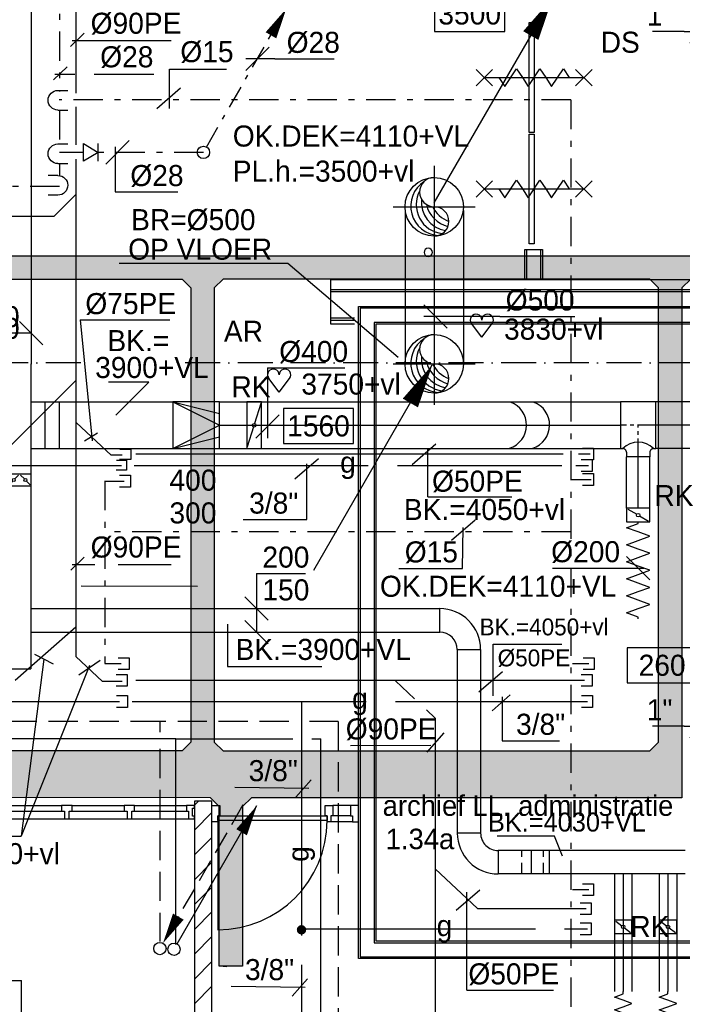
# Model space of a CAD drawing. Extents: x -41378 to 114803, y -24080 to 82188.
# Tile 31 of 137: x 8848 to 14511, y 17545 to 25959. Entities that reach past the tile are written whole.
import ezdxf
from ezdxf.enums import TextEntityAlignment as Align

# ---------------------------------------------------------------- set-up
doc = ezdxf.new("R2010")
doc.units = 0
doc.header["$LTSCALE"] = 50
for name, pattern in [('2322107', [2000, 1000, 1000]), ('2322108', [7, 5, -2]), ('2322109', [10, 5, -2, 1, -2]), ('2322121', [2000, 1000, 1000]), ('2322134', [45, 40, -5]), ('CENTER2', [11.25, 7.5, -1.25, 1.25, -1.25]), ('CENTER4', [5, 3.125, -0.625, 0.625, -0.625]), ('DASHDOT', [9, 6, -1.5, 0, -1.5]), ('LURETOUR', [6, 4, -2])]:
    doc.linetypes.add(name, pattern=pattern)
doc.layers.get('0').update_dxf_attribs({"linetype": 'CONTINUOUS'})
for name, color, linetype in [('AL$2----_RENVOOI', 7, 'CONTINUOUS'), ('AL$7----_STRAMIEN', 1, 'DASHDOT'), ('AL22----_BINNENWAND', 7, 'CONTINUOUS'), ('AL24----_TRAPPEN', 7, 'CONTINUOUS'), ('AL28----_KONSTRUKTIE', 3, 'CONTINUOUS'), ('AL31----_BUITENKOZ', 7, 'CONTINUOUS'), ('AL32----_BINNENKOZ', 7, 'CONTINUOUS'), ('AL32----_DRAAIRICHTING', 1, 'CONTINUOUS'), ('AL65----_BEVEILIGING', 7, 'CONTINUOUS'), ('ALXAB---_PREFABBETON', 1, 'CONTINUOUS'), ('BOUW', 8, 'CONTINUOUS'), ('KABELGGOOT1', 8, 'CONTINUOUS'), ('WL524---', 4, 'CONTINUOUS'), ('WL531---', 4, 'CONTINUOUS'), ('WL541---', 4, 'CONTINUOUS'), ('WL561---', 4, 'CONTINUOUS'), ('WL561---_AANVOER', 4, 'CONTINUOUS'), ('WL561---_RETOUR', 4, 'CONTINUOUS'), ('WL570---', 3, 'CONTINUOUS'), ('WL570---_HARTLIJN', 7, 'CONTINUOUS'), ('WL570---_RETOUR', 3, 'CONTINUOUS'), ('WL570---_TOEVOER', 3, 'CONTINUOUS'), ('WM531---', 1, 'CONTINUOUS'), ('WM541---', 1, 'CONTINUOUS'), ('WM561---', 1, 'CONTINUOUS'), ('WM570---', 1, 'CONTINUOUS')]:
    doc.layers.add(name, color=color, linetype=linetype)
doc.layers.get('0').freeze()
doc.styles.add('BURO-018', font='BUROFONT.shx', dxfattribs={"height": 90})
doc.styles.add('BURO-025', font='BUROFONT.shx', dxfattribs={"height": 250})
pattern_1 = [(0, (0, 200000), (31.75, 63.5), [0, -63.5])]

# ---------------------------------------------------------------- blocks, each defined once
blk = doc.blocks.new('LU-1-KI2')
at = {"color": 0, "linetype": 'CONTINUOUS'}
blk.add_circle((0, 0), 0.5, dxfattribs=at)
for centre, start, end in [((0.098, 0.01), 122.9221, 266.9628), ((0.191, 0.038), 151.6522, 263.7819), ((0.278, 0.084), 174.6069, 260.2716), ((0.354, 0.146), 192.3501, 256.1233), ((0.416, 0.222), 206.1028, 250.6419)]:
    blk.add_arc(centre, 0.5, start, end, dxfattribs=at)
at = {"layer": 'WL570---_HARTLIJN', "linetype": 'CENTER4'}
for p, q in [((0, 0.7), (0, -0.7)), ((-0.7, 0), (0.7, 0))]:
    blk.add_line(p, q, dxfattribs=at)
at = {"layer": 'WL570---_HARTLIJN', "color": 0, "linetype": 'CONTINUOUS'}
for centre, start, end in [((0, 0.25), 90, 270), ((0, -0.25), 270, 90)]:
    blk.add_arc(centre, 0.25, start, end, dxfattribs=at)
blk = doc.blocks.new('LU-ORND')
at = {"color": 0, "linetype": 'CONTINUOUS'}
for p, q in [((-3, 1.5), (-3, -1.5)), ((3, 1.5), (-3, 1.5)), ((3, -1.5), (3, 1.5)), ((-3, -1.5), (3, -1.5))]:
    blk.add_line(p, q, dxfattribs=at)
blk = doc.blocks.new('LU-1D-K-190')
at = {"color": 0, "linetype": 'CONTINUOUS'}
for p, q in [((-0.5, 200), (0.5, 200)), ((-0.5, -200), (0.5, -200))]:
    blk.add_line(p, q, dxfattribs=at)
at = {"layer": 'WL570---_HARTLIJN', "linetype": 'CENTER2'}
blk.add_line((-0.5, 0), (0.5, 0), dxfattribs=at)
blk = doc.blocks.new('LU-PIJL1')
at = {"color": 0, "linetype": 'CONTINUOUS'}
blk.add_line((0, 0), (10.125, 17.537), dxfattribs=at)
blk.add_lwpolyline([(10.125, 17.537, 0, 1.5, 0), (8.25, 14.289, 1.5, 1.5, 0)], format="xyseb", dxfattribs=at)
blk = doc.blocks.new('LU-1D-K-1F4')
at = {"color": 0, "linetype": 'CONTINUOUS'}
for p, q in [((-0.5, 250), (0.5, 250)), ((-0.5, -250), (0.5, -250))]:
    blk.add_line(p, q, dxfattribs=at)
at = {"layer": 'WL570---_HARTLIJN', "linetype": 'CENTER2'}
blk.add_line((-0.5, 0), (0.5, 0), dxfattribs=at)
blk = doc.blocks.new('LU-1D-KL-C874')
at = {"color": 0, "linetype": 'CONTINUOUS'}
for p, q in [((-58.2, 100), (-58.2, -100)), ((58.2, 100), (-58.2, 100)), ((50.9, 87.4), (7.3, 12.6)), ((58.2, -100), (58.2, 100)), ((-7.3, -12.6), (-50.9, -87.4)), ((-58.2, -100), (58.2, -100))]:
    blk.add_line(p, q, dxfattribs=at)
blk.add_circle((0, 0), 14.6, dxfattribs=at)
blk = doc.blocks.new('LU-1D-F-C833A')
at = {"color": 0, "linetype": 'CONTINUOUS'}
for p, q in [((-400.4, 0), (-364, 100)), ((-364, 100), (-327.6, 0)), ((-254.8, 0), (-218.4, 100)), ((-218.4, 100), (-182, 0)), ((-109.2, 0), (-72.8, 100)), ((-72.8, 100), (-36.4, 0)), ((36.4, 0), (72.8, 100)), ((72.8, 100), (109.2, 0)), ((182, 0), (218.4, 100)), ((218.4, 100), (254.8, 0)), ((327.6, 0), (364, 100)), ((364, 100), (400.4, 0)), ((-413.4, 0), (-400.4, 0)), ((-327.6, 0), (-291.2, -100)), ((-291.2, -100), (-254.8, 0)), ((-182, 0), (-145.6, -100)), ((-145.6, -100), (-109.2, 0)), ((-36.4, 0), (0, -100)), ((0, -100), (36.4, 0)), ((109.2, 0), (145.6, -100)), ((145.6, -100), (182, 0)), ((254.8, 0), (291.2, -100)), ((291.2, -100), (327.6, 0)), ((400.4, 0), (413.4, 0))]:
    blk.add_line(p, q, dxfattribs=at)
blk = doc.blocks.new('LU-1D-K-C8')
at = {"color": 0, "linetype": 'CONTINUOUS'}
for p, q in [((-0.5, 100), (0.5, 100)), ((-0.5, -100), (0.5, -100))]:
    blk.add_line(p, q, dxfattribs=at)
at = {"layer": 'WL570---_HARTLIJN', "linetype": 'CENTER2'}
blk.add_line((-0.5, 0), (0.5, 0), dxfattribs=at)
blk = doc.blocks.new('LU-1D-T-5A-190C85A-Q1')
at = {"color": 0, "linetype": 'CONTINUOUS'}
for p, q in [((-100, 232), (-100, 269.2)), ((-100, 269.2), (100, 269.2)), ((100, 232), (100, 269.2)), ((-132, 200), (-150.3, 200)), ((-150.3, 200), (-150.3, -200)), ((150.3, 200), (132, 200)), ((150.3, -200), (150.3, 200)), ((-150.3, -200), (150.3, -200))]:
    blk.add_line(p, q, dxfattribs=at)
at = {"color": 0, "linetype": 'CONTINUOUS', "flags": 128}
for points in [[(-132, 200, 0.02182), (-128.5, 200.2, 0.037214), (-126.4, 200.5, 0.006436), (-122.3, 201.5, 0.02182), (-121.1, 201.9, 0.02182), (-118.5, 203, 0.02182), (-116, 204.3, 0.02182), (-113.6, 205.8, 0.02182), (-111.4, 207.5, 0.02182), (-109.4, 209.4, 0.02182), (-107.5, 211.4, 0.02182), (-105.8, 213.6, 0.02182), (-104.3, 216, 0.02182), (-103, 218.5, 0.02182), (-101.9, 221.1, 0.02182), (-101.5, 222.3, 0.006436), (-100.5, 226.4, 0.037214), (-100.2, 228.5, 0.02182), (-100, 232)], [(100, 232, 0.02182), (100.2, 228.5, 0.037214), (100.5, 226.4, 0.006436), (101.5, 222.3, 0.02182), (101.9, 221.1, 0.02182), (103, 218.5, 0.02182), (104.3, 216, 0.02182), (105.8, 213.6, 0.02182), (107.5, 211.4, 0.02182), (109.4, 209.4, 0.02182), (111.4, 207.5, 0.02182), (113.6, 205.8, 0.02182), (116, 204.3, 0.02182), (118.5, 203, 0.02182), (121.1, 201.9, 0.02182), (122.3, 201.5, 0.006436), (126.4, 200.5, 0.037214), (128.5, 200.2, 0.02182), (132, 200)]]:
    blk.add_lwpolyline(points, format="xyb", dxfattribs=at)
at = {"color": 0, "linetype": 'CONTINUOUS'}
blk.add_arc((0, 332), 186.7, 225, 315, dxfattribs=at)
at = {"layer": 'WL570---_HARTLIJN', "linetype": 'CENTER4'}
for p, q in [((0, 269.2), (0, 0)), ((-150.3, 0), (150.3, 0))]:
    blk.add_line(p, q, dxfattribs=at)
blk = doc.blocks.new('*U86', base_point=(9720.2, 22493.6))
at = {"layer": 'WM570---', "linetype": 'CONTINUOUS'}
for p, q in [((9720.2, 22993.6), (9720.2, 22393.6)), ((9720.2, 22993.6), (10380.1, 22993.6)), ((9819.9, 22593.3), (9620.5, 22393.9))]:
    blk.add_line(p, q, dxfattribs=at)
at = {"layer": 'WM570---', "linetype": 'CONTINUOUS', "style": 'BURO-018'}
blk.add_text('%%c400', height=180, dxfattribs=at).set_placement((9820.2, 23043.6))
blk = doc.blocks.new('LU-1D-KL-1907D')
at = {"color": 0, "linetype": 'CONTINUOUS'}
for p, q in [((-62.8, 200), (-62.8, -200)), ((62.8, 200), (-62.8, 200)), ((58.1, 185), (4.7, 15)), ((62.8, -200), (62.8, 200)), ((-4.7, -15), (-58.1, -185)), ((-62.8, -200), (62.8, -200))]:
    blk.add_line(p, q, dxfattribs=at)
blk.add_circle((0, 0), 15.7, dxfattribs=at)
blk = doc.blocks.new('LDV1107')
at = {"color": 0, "linetype": 'CONTINUOUS'}
blk.add_line((0.25, 0.433), (6.75, 11.691), dxfattribs=at)
blk.add_lwpolyline([(6.75, 11.691, 0, 1, 0), (5.5, 9.526, 1, 1, 0)], format="xyseb", dxfattribs=at)
blk.add_circle((0, 0), 0.5, dxfattribs=at)
blk = doc.blocks.new('LDV3108')
at = {"color": 0, "linetype": 'CONTINUOUS'}
for p, q in [((6.75, 11.691), (5.813, 10.068)), ((5.438, 9.418), (4.5, 7.794)), ((4.125, 7.145), (3.188, 5.521)), ((2.813, 4.871), (1.875, 3.248)), ((1.5, 2.598), (0.563, 0.974))]:
    blk.add_line(p, q, dxfattribs=at)
blk.add_lwpolyline([(0.25, 0.433, 0, 1, 0), (1.5, 2.598, 1, 1, 0)], format="xyseb", dxfattribs=at)
blk.add_circle((0, 0), 0.5, dxfattribs=at)
blk = doc.blocks.new('LU-2D-K-258')
at = {"color": 0, "linetype": 'CONTINUOUS'}
for p, q in [((-0.5, 300), (0.5, 300)), ((-0.5, -300), (0.5, -300))]:
    blk.add_line(p, q, dxfattribs=at)
blk = doc.blocks.new('LU-2D-KLC-25864')
at = {"color": 0, "linetype": 'CONTINUOUS'}
for p, q in [((-50, 300), (-50, -300)), ((50, 300), (-50, 300)), ((-8.8, 258.8), (-41.2, 291.2)), ((50, -300), (50, 300)), ((8.8, 241.2), (41.2, 208.8)), ((8.8, 158.8), (41.2, 191.2)), ((-8.8, 141.2), (-41.2, 108.8)), ((-8.8, 58.8), (-41.2, 91.2)), ((8.8, 41.2), (41.2, 8.8)), ((-8.8, -58.8), (-41.2, -91.2)), ((8.8, -41.2), (41.2, -8.8)), ((-8.8, -141.2), (-41.2, -108.8)), ((8.8, -158.8), (41.2, -191.2)), ((8.8, -241.2), (41.2, -208.8)), ((-50, -300), (50, -300)), ((-8.8, -258.8), (-41.2, -291.2))]:
    blk.add_line(p, q, dxfattribs=at)
for centre in [(0, 250), (0, 150), (0, 50), (0, -50), (0, -150), (0, -250)]:
    blk.add_circle(centre, 12.5, dxfattribs=at)
blk = doc.blocks.new('LU-2D-K-190')
at = {"color": 0, "linetype": 'CONTINUOUS'}
for p, q in [((-0.5, 200), (0.5, 200)), ((-0.5, -200), (0.5, -200))]:
    blk.add_line(p, q, dxfattribs=at)
blk = doc.blocks.new('LU-2D-VR-190190190')
at = {"color": 0, "linetype": 'CONTINUOUS'}
for p, q in [((0, 200), (0, -200)), ((400, 200), (0, 200)), ((0, 200), (400, 100)), ((0, 200), (400, 0)), ((400, -200), (400, 200)), ((0, -200), (400, 0)), ((0, -200), (400, -100)), ((0, -200), (400, -200))]:
    blk.add_line(p, q, dxfattribs=at)
blk = doc.blocks.new('*U234', base_point=(8601.5, 23280.9))
at = {"layer": 'WM570---', "linetype": 'CONTINUOUS'}
for p, q in [((8201.8, 23380.6), (8401.2, 23181.2)), ((8801.8, 23380.6), (9001.2, 23181.2)), ((8901.5, 23280.9), (8301.5, 23280.9))]:
    blk.add_line(p, q, dxfattribs=at)
at = {"layer": 'WM570---', "linetype": 'CONTINUOUS', "style": 'BURO-018'}
for s, p in [('600', (8601.5, 23330.9)), ('300', (8601.5, 23230.9))]:
    blk.add_text(s, height=180, rotation=360, dxfattribs=at).set_placement(p, align=Align.CENTER)
blk = doc.blocks.new('LDV1109')
at = {"color": 0, "linetype": 'CONTINUOUS'}
for p, q in [((5.875, 10.176), (6.75, 11.691)), ((5.312, 9.202), (5.5, 9.526)), ((4, 6.928), (4.937, 8.552)), ((3.437, 5.954), (3.625, 6.279)), ((2.125, 3.681), (3.062, 5.304)), ((1.562, 2.706), (1.75, 3.031)), ((0.25, 0.433), (1.187, 2.057))]:
    blk.add_line(p, q, dxfattribs=at)
blk.add_lwpolyline([(6.75, 11.691, 0, 1, 0), (5.5, 9.526, 1, 1, 0)], format="xyseb", dxfattribs=at)
blk.add_circle((0, 0), 0.5, dxfattribs=at)
blk = doc.blocks.new('*U259', base_point=(10879.4, 25625))
at = {"color": 0, "linetype": 'CONTINUOUS'}
for p, q in [((10979.4, 25725), (10779.4, 25525)), ((11029.4, 25625), (10779.4, 25625)), ((11029.4, 25625), (11535.6, 25625))]:
    blk.add_line(p, q, dxfattribs=at)
at = {"color": 0, "linetype": 'CONTINUOUS', "style": 'BURO-018'}
blk.add_text('%%C28', height=180, dxfattribs=at).set_placement((11129.4, 25675))
blk = doc.blocks.new('3048311')
at = {"color": 0, "linetype": 'CONTINUOUS'}
for p, q in [((-2.5, 1.5), (0, 0)), ((-2.5, -1.5), (-2.5, 1.5)), ((0, 0), (-2.5, -1.5)), ((0, -1.5), (0, 1.5))]:
    blk.add_line(p, q, dxfattribs=at)
at = {"color": 0, "linetype": 'CONTINUOUS', "style": 'BURO-018', "flags": 1}
blk.add_attdef('CV_MATCODE', (0, 0), '', height=1.8, dxfattribs=at)
blk = doc.blocks.new('*U268', base_point=(14676.5, 25857))
at = {"color": 0, "linetype": 'CONTINUOUS'}
for p, q in [((14776.5, 25957), (14576.5, 25757)), ((14526.5, 25857), (14256.5, 25857)), ((14526.5, 25857), (14776.5, 25857))]:
    blk.add_line(p, q, dxfattribs=at)
at = {"color": 0, "linetype": 'CONTINUOUS', "style": 'BURO-018'}
blk.add_text('1"', height=180, dxfattribs=at).set_placement((14426.5, 25907), align=Align.RIGHT)
blk = doc.blocks.new('*U273', base_point=(14676.5, 18905.3))
at = {"color": 0, "linetype": 'CONTINUOUS'}
for p, q in [((14776.5, 19005.3), (14576.5, 18805.3)), ((14526.5, 18905.3), (14256.5, 18905.3)), ((14526.5, 18905.3), (14776.5, 18905.3))]:
    blk.add_line(p, q, dxfattribs=at)
at = {"color": 0, "linetype": 'CONTINUOUS', "style": 'BURO-018'}
blk.add_text('1"', height=180, dxfattribs=at).set_placement((14426.5, 18955.3), align=Align.RIGHT)
blk = doc.blocks.new('LU-2D-K-C8')
at = {"color": 0, "linetype": 'CONTINUOUS'}
for p, q in [((-0.5, 100), (0.5, 100)), ((-0.5, -100), (0.5, -100))]:
    blk.add_line(p, q, dxfattribs=at)
blk = doc.blocks.new('LU-1D-F-9635E')
at = {"color": 0, "linetype": 'CONTINUOUS'}
for p, q in [((-431.5, 0), (-409.5, 0)), ((-409.5, 0), (-382.2, 75)), ((-382.2, 75), (-354.9, 0)), ((-354.9, 0), (-327.6, -75)), ((-327.6, -75), (-300.3, 0)), ((-300.3, 0), (-273, 75)), ((-273, 75), (-245.7, 0)), ((-245.7, 0), (-218.4, -75)), ((-218.4, -75), (-191.1, 0)), ((-191.1, 0), (-163.8, 75)), ((-163.8, 75), (-136.5, 0)), ((-136.5, 0), (-109.2, -75)), ((-109.2, -75), (-81.9, 0)), ((-81.9, 0), (-54.6, 75)), ((-54.6, 75), (-27.3, 0)), ((-27.3, 0), (0, -75)), ((0, -75), (27.3, 0)), ((27.3, 0), (54.6, 75)), ((54.6, 75), (81.9, 0)), ((81.9, 0), (109.2, -75)), ((109.2, -75), (136.5, 0)), ((136.5, 0), (163.8, 75)), ((163.8, 75), (191.1, 0)), ((191.1, 0), (218.4, -75)), ((218.4, -75), (245.7, 0)), ((245.7, 0), (273, 75)), ((273, 75), (300.3, 0)), ((300.3, 0), (327.6, -75)), ((327.6, -75), (354.9, 0)), ((354.9, 0), (382.2, 75)), ((382.2, 75), (409.5, 0)), ((409.5, 0), (431.5, 0))]:
    blk.add_line(p, q, dxfattribs=at)
blk = doc.blocks.new('LU-2D-B-1-C85A')
at = {"color": 0, "linetype": 'CONTINUOUS'}
for p, q in [((-100, 250), (100, 250)), ((-250, 100), (-250, -100))]:
    blk.add_line(p, q, dxfattribs=at)
for radius in [150, 350]:
    blk.add_arc((-250, 250), radius, 270, 0, dxfattribs=at)
blk = doc.blocks.new('*U371', base_point=(10871.9, 20926.1))
at = {"color": 0, "linetype": 'CONTINUOUS'}
for p, q in [((10871.9, 21226.1), (10871.9, 20926.1)), ((10871.9, 21226.1), (11291.8, 21226.1)), ((10772.2, 21025.8), (10971.6, 20826.4)), ((10871.9, 20926.1), (10871.9, 20726.1)), ((10772.2, 20825.8), (10971.6, 20626.4))]:
    blk.add_line(p, q, dxfattribs=at)
at = {"layer": 'WM570---', "linetype": 'CONTINUOUS', "style": 'BURO-018'}
for s, p in [('200', (10921.9, 21276.1)), ('150', (10921.9, 20996.1))]:
    blk.add_text(s, height=180, dxfattribs=at).set_placement(p)
blk = doc.blocks.new('LU-1D-K-96')
at = {"color": 0, "linetype": 'CONTINUOUS'}
for p, q in [((-0.5, 75), (0.5, 75)), ((-0.5, -75), (0.5, -75))]:
    blk.add_line(p, q, dxfattribs=at)
at = {"layer": 'WL570---_HARTLIJN', "linetype": 'CENTER2'}
blk.add_line((-0.5, 0), (0.5, 0), dxfattribs=at)
blk = doc.blocks.new('LU-1D-KL1-9674')
at = {"color": 0, "linetype": 'CONTINUOUS'}
for p, q in [((-58, 75), (-58, -75)), ((58, 75), (-58, 75)), ((49.1, 63.5), (8.9, 11.5)), ((58, -75), (58, 75)), ((-58, -75), (58, -75)), ((-8.9, -11.5), (-49.1, -63.5))]:
    blk.add_line(p, q, dxfattribs=at)
blk.add_circle((0, 0), 14.5, dxfattribs=at)
blk = doc.blocks.new('LDS')
at = {"color": 0, "linetype": 'CONTINUOUS'}
for p, q in [((0, 1), (1, 1)), ((0, -1), (1, -1))]:
    blk.add_line(p, q, dxfattribs=at)
blk.add_arc((0, 0), 1, 90, 270, dxfattribs=at)
blk = doc.blocks.new('HART')
at = {"color": 1}
for q in [(-39.7, 52.4), (39.7, 52.4)]:
    blk.add_line((0, 0), q, dxfattribs=at)
for centre, start, end in [((-22.1, 65.7), 0, 217.1867), ((22.1, 65.7), 322.8133, 180)]:
    blk.add_arc(centre, 22.1, start, end, dxfattribs=at)
blk = doc.blocks.new('*U376', base_point=(12641, 23694.3))
at = {"color": 0, "linetype": 'CONTINUOUS'}
for p, q in [((12490.7, 23594.6), (12291.3, 23794)), ((12941, 23694.3), (12291, 23694.3)), ((12941, 23694.3), (13580.9, 23694.3))]:
    blk.add_line(p, q, dxfattribs=at)
at = {"layer": 'WM570---', "linetype": 'CONTINUOUS', "style": 'BURO-018'}
blk.add_text('%%c500', height=180, dxfattribs=at).set_placement((12991, 23744.3))
blk = doc.blocks.new('2322134-8')
at = {"layer": 'WM541---', "color": 0, "linetype": '2322134', "style": 'BURO-018'}
for p in [(11653.3, 22149.6), (11755.5, 20132.1)]:
    blk.add_text('g', height=180, dxfattribs=at).set_placement(p, align=Align.MIDDLE)
for rotation, p in [(90, (11254.8, 18829)), (360, (12478.3, 18189.3))]:
    blk.add_text('g', height=180, rotation=rotation, dxfattribs=at).set_placement(p, align=Align.MIDDLE)

msp = doc.modelspace()

# ---------------------------------------------------------------- hatches: boundary and pattern name
at = {"layer": 'KABELGGOOT1'}
h = msp.add_hatch(dxfattribs=at)
h.set_pattern_fill('DOTS', color=256, scale=40, style=0)
h.set_pattern_definition(pattern_1)
h.paths.add_polyline_path([(7475.9, 30607.7), (7205.9, 30607.7), (7205.9, 27739.1), (7475.9, 27739.1)])
h.paths.add_polyline_path([(7475.9, 27739.1), (7205.9, 27739.1), (7205.9, 24733.7), (7475.9, 24733.7)])
h.paths.add_polyline_path([(7475.9, 24733.7), (7205.9, 24733.7), (7205.9, 24016.9), (7130.9, 23941.9), (5926.7, 23941.9), (5926.7, 23741.9), (7130.9, 23741.9), (7205.9, 23666.1), (7204.7, 21646.3), (7475.9, 21646.3), (7475.9, 23666.1), (7550.2, 23741.1), (10235.6, 23741.1), (10310.6, 23666.1), (10310.6, 21646.3), (10510.6, 21646.3), (10510.6, 23666.1), (10585.6, 23741.1), (14233.3, 23741.1), (14308.3, 23666.1), (14308.3, 21646.3), (14508.3, 21646.3), (14508.3, 23666.1), (14583.3, 23741.1), (15517.1, 23742.3), (15517.1, 24788.3), (15317.1, 24788.3), (15317.1, 24017.3), (15255, 23941.1), (7550.9, 23941.1), (7475.9, 24016.9)])
h = msp.add_hatch(dxfattribs=at)
h.set_pattern_fill('DOTS', color=256, scale=40, style=0)
h.set_pattern_definition(pattern_1)
h.paths.add_polyline_path([(14508.3, 21646.3), (14308.3, 21646.3), (14308.3, 19784.8), (14233.3, 19709.8), (10585.6, 19709.8), (10510.6, 19784.9), (10510.6, 21646.3), (10310.6, 21646.3), (10310.6, 19784.9), (10235.6, 19709.9), (7550.9, 19709.9), (7475.9, 19784.9), (7475.9, 21646.3), (7204.7, 21646.3), (7203.2, 19315.9), (10477.9, 19309.9), (10552.9, 19234.8), (10552.9, 17870.7), (10752.9, 17870.7), (10752.9, 19234.8), (10827.9, 19309.8), (14508.3, 19309.8)])

# ---------------------------------------------------------------- linework, layer by layer
at = {"layer": 'AL$2----_RENVOOI', "color": 8, "linetype": 'CONTINUOUS'}
for start, end in [(0, 180), (180, 0)]:
    msp.add_arc((12339.5, 23970.6), 36, start, end, dxfattribs=at)
at = {"layer": 'AL$7----_STRAMIEN', "color": 1}
for p, q in [((9369.6, 23027.3), (-1873.3, 23027.3)), ((16412.5, 23027.3), (10148.7, 23027.3))]:
    msp.add_line(p, q, dxfattribs=at)
at = {"layer": 'AL22----_BINNENWAND', "color": 8}
for p, q in [((13165.2, 23737.3), (13165.2, 23995.3)), ((13165.2, 23995.3), (13315.2, 23995.3)), ((13315.2, 23995.3), (13315.2, 23737.3)), ((13315.2, 23737.3), (13165.2, 23737.3)), ((11742, 17936.3), (11742, 23507.3)), ((11742, 23507.3), (16838.5, 23507.3)), ((16688.5, 23357.3), (11892, 23357.3)), ((11892, 23357.3), (11892, 18086.3)), ((11892, 18086.3), (16688.5, 18086.3)), ((16688.5, 17936.3), (11742, 17936.3))]:
    msp.add_line(p, q, dxfattribs=at)
at = {"layer": 'AL22----_BINNENWAND', "color": 8, "linetype": 'CONTINUOUS'}
for p, q in [((13180.2, 23995.3), (13180.2, 23737.3)), ((13300.2, 23995.3), (13300.2, 23737.3)), ((16823.5, 23492.3), (11757, 23492.3)), ((11757, 23492.3), (11757, 17951.3)), ((16703.5, 23372.3), (11877, 23372.3)), ((11877, 23372.3), (11877, 18071.3)), ((11877, 18071.3), (16688.5, 18071.3)), ((11757, 17951.3), (16688.5, 17951.3))]:
    msp.add_line(p, q, dxfattribs=at)
at = {"layer": 'AL24----_TRAPPEN', "color": 8}
for p in [(7187, 17748.3), (8863.1, 16788.3)]:
    msp.add_line(p, (8863.1, 17748.3), dxfattribs=at)
at = {"layer": 'AL28----_KONSTRUKTIE', "color": 8}
for p, q in [((10491, 19281.3), (10341, 19281.3)), ((10341, 19281.3), (10341, 12317.3)), ((10491, 12317.3), (10491, 19281.3))]:
    msp.add_line(p, q, dxfattribs=at)
at = {"layer": 'AL31----_BUITENKOZ', "color": 8, "linetype": 'CONTINUOUS'}
for p, q in [((13203.2, 25933.8), (13244.2, 25933.8)), ((13203.2, 24993.3), (13203.2, 25933.8)), ((13244.2, 25933.8), (13244.2, 24993.3)), ((13244.2, 24993.3), (13203.2, 24993.3)), ((13203.2, 24981.3), (13244.2, 24981.3)), ((13203.2, 24042.8), (13203.2, 24981.3)), ((13244.2, 24981.3), (13244.2, 24042.8)), ((13244.2, 24042.8), (13203.2, 24042.8))]:
    msp.add_line(p, q, dxfattribs=at)
at = {"layer": 'AL32----_BINNENKOZ', "color": 8}
for p, q in [((11508, 23357.3), (11508, 23737.3)), ((11508, 23737.3), (16951, 23737.3)), ((11508, 23652.3), (16951, 23652.3)), ((11508, 23637.3), (16951, 23637.3)), ((11508, 23412.3), (11708, 23412.3)), ((11508, 23392.3), (11708, 23392.3)), ((11708, 23357.3), (11508, 23357.3)), ((8762, 19243.3), (9206, 19243.3)), ((8762, 19196.3), (9206, 19196.3)), ((9296, 19243.3), (9206, 19243.3)), ((9206, 19243.3), (9206, 19196.3)), ((9206, 19196.3), (9231, 19196.3)), ((9231, 19196.3), (9231, 19129.3)), ((9271, 19129.3), (9271, 19196.3)), ((9271, 19196.3), (9296, 19196.3)), ((9296, 19243.3), (9740, 19243.3)), ((9296, 19196.3), (9296, 19243.3)), ((9296, 19196.3), (9740, 19196.3)), ((9830, 19243.3), (9740, 19243.3)), ((9740, 19243.3), (9740, 19196.3)), ((9740, 19196.3), (9765, 19196.3)), ((9765, 19196.3), (9765, 19129.3)), ((9805, 19129.3), (9805, 19196.3)), ((9805, 19196.3), (9830, 19196.3)), ((9830, 19196.3), (9830, 19243.3)), ((9830, 19243.3), (10274, 19243.3)), ((9830, 19196.3), (10274, 19196.3)), ((10341, 19243.3), (10274, 19243.3)), ((10274, 19243.3), (10274, 19196.3)), ((10274, 19196.3), (10291, 19196.3)), ((10291, 19196.3), (10291, 19129.3)), ((10324, 19153.3), (10324, 19220.3)), ((10324, 19220.3), (10341, 19220.3)), ((10341, 19220.3), (10341, 19243.3)), ((10491, 19104.3), (10491, 19243.3)), ((10491, 19243.3), (10558, 19243.3)), ((10558, 19243.3), (10558, 19155.3)), ((11458, 19155.3), (11458, 19243.3)), ((11458, 19243.3), (11525, 19243.3)), ((11675, 19243.3), (11525, 19243.3)), ((11525, 19243.3), (11525, 19155.3)), ((11742, 19243.3), (11675, 19243.3)), ((11675, 19243.3), (11675, 19155.3)), ((11742, 19104.3), (11742, 19243.3)), ((8735, 19129.3), (9231, 19129.3)), ((9231, 19129.3), (9271, 19129.3)), ((9269, 19129.3), (9765, 19129.3)), ((9765, 19129.3), (9805, 19129.3)), ((9805, 19129.3), (10307, 19129.3)), ((10291, 19129.3), (10341, 19129.3)), ((10341, 19153.3), (10324, 19153.3)), ((10341, 19129.3), (10341, 19153.3)), ((10541, 19104.3), (10491, 19104.3)), ((10558, 19155.3), (10541, 19155.3)), ((10541, 19155.3), (10541, 19104.3)), ((10541, 19115.3), (10541, 19155.3)), ((10541, 19155.3), (11475, 19155.3)), ((11475, 19115.3), (10541, 19115.3)), ((11475, 19155.3), (11458, 19155.3)), ((11475, 19104.3), (11475, 19155.3)), ((11475, 19155.3), (11475, 19115.3)), ((11508, 19104.3), (11475, 19104.3)), ((11508, 19104.3), (11475, 19104.3)), ((11525, 19155.3), (11508, 19155.3)), ((11508, 19155.3), (11508, 19104.3)), ((11692, 19104.3), (11508, 19104.3)), ((11675, 19155.3), (11525, 19155.3)), ((11675, 19155.3), (11692, 19155.3)), ((11692, 19155.3), (11692, 19104.3)), ((11692, 19104.3), (11742, 19104.3))]:
    msp.add_line(p, q, dxfattribs=at)
at = {"layer": 'AL32----_DRAAIRICHTING', "color": 8}
msp.add_line((10541, 19115.3), (10541, 18181.3), dxfattribs=at)
msp.add_arc((10541, 19115.3), 934, 270, 0, dxfattribs=at)
at = {"layer": 'AL65----_BEVEILIGING', "color": 8, "linetype": 'CONTINUOUS'}
for points in [[(12749.2, 25393.6), (12889.2, 25533.6)], [(12749.2, 25533.6), (12889.2, 25393.6)], [(12944.2, 25463.6), (12994.2, 25388.6), (13094.2, 25538.6), (13144.2, 25463.6)], [(13144.2, 25463.6), (13194.2, 25388.6), (13294.2, 25538.6), (13344.2, 25463.6)], [(13344.2, 25463.6), (13394.2, 25388.6), (13494.2, 25538.6), (13544.2, 25463.6)], [(13599.2, 25393.6), (13739.2, 25533.6)], [(13599.2, 25533.6), (13739.2, 25393.6)], [(12819.2, 25463.6), (13669.2, 25463.6)], [(12749.2, 24442.1), (12889.2, 24582.1)], [(12749.2, 24582.1), (12889.2, 24442.1)], [(12944.2, 24512.1), (12994.2, 24437.1), (13094.2, 24587.1), (13144.2, 24512.1)], [(13144.2, 24512.1), (13194.2, 24437.1), (13294.2, 24587.1), (13344.2, 24512.1)], [(13344.2, 24512.1), (13394.2, 24437.1), (13494.2, 24587.1), (13544.2, 24512.1)], [(13599.2, 24442.1), (13739.2, 24582.1)], [(13599.2, 24582.1), (13739.2, 24442.1)], [(12819.2, 24512.1), (13669.2, 24512.1)]]:
    msp.add_lwpolyline(points, dxfattribs=at)
at = {"layer": 'ALXAB---_PREFABBETON', "color": 8}
for p, q in [((10341, 19245.5), (10376.8, 19281.3)), ((10341, 19033.4), (10491, 19183.4)), ((10341, 18821.2), (10491, 18971.2)), ((10341, 18609.1), (10491, 18759.1)), ((10341, 18397), (10491, 18547)), ((10341, 18184.8), (10491, 18334.8)), ((10341, 17972.7), (10491, 18122.7)), ((10341, 17760.6), (10491, 17910.6)), ((10341, 17548.4), (10491, 17698.4))]:
    msp.add_line(p, q, dxfattribs=at)
at = {"layer": 'KABELGGOOT1'}
for p, q in [((7550.9, 23941.1, 3650), (15255, 23941.1, 3650)), ((7550.9, 23741.1, 3650), (10235.6, 23741.1, 3650)), ((10235.6, 23741.1, 3650), (10310.6, 23666.1, 3650)), ((10585.6, 23741.1, 3650), (10510.6, 23666.1, 3650)), ((14233.3, 23741.1, 3650), (10585.6, 23741.1, 3650)), ((14308.3, 23666.1, 3650), (14233.3, 23741.1, 3650)), ((14583.3, 23741.1, 3650), (14508.3, 23666.1, 3650)), ((10310.6, 23666.1, 3650), (10310.6, 19784.9, 3650)), ((10510.6, 23666.1, 3650), (10510.6, 19784.9, 3650)), ((14308.3, 19784.8, 3650), (14308.3, 23666.1, 3650)), ((14508.3, 23666.1, 3650), (14508.3, 19309.8, 3650)), ((10310.6, 19784.9, 3650), (10235.6, 19709.9, 3650)), ((10510.6, 19784.9, 3650), (10585.6, 19709.8, 3650)), ((14233.3, 19709.8, 3650), (14308.3, 19784.8, 3650)), ((10235.6, 19709.9, 3650), (7550.9, 19709.9, 3650)), ((10585.6, 19709.8, 3650), (14233.3, 19709.8, 3650)), ((10477.9, 19309.9, 3650), (7203.2, 19315.9, 3650)), ((10552.9, 19234.8, 3650), (10477.9, 19309.9, 3650)), ((10827.9, 19309.8, 3650), (10752.9, 19234.8, 3650)), ((14508.3, 19309.8, 3650), (10827.9, 19309.8, 3650)), ((10552.9, 17870.7, 3650), (10552.9, 19234.8, 3650)), ((10752.9, 19234.8, 3650), (10752.9, 17870.7, 3650)), ((10618.3, 17864), (10552.9, 17870.7, 3650)), ((10752.9, 17870.7, 3650), (10552.9, 17870.7, 3650))]:
    msp.add_line(p, q, dxfattribs=at)
at = {"layer": 'WL524---', "linetype": '2322121'}
for p, q in [((9327.3, 32125.4), (9327.3, 25331.6)), ((9327.3, 25213.5), (9327.3, 24888.6)), ((9327.3, 24766.6), (9327.3, 20517.2)), ((9141.3, 24280.2), (9327.3, 24466.1)), ((6755.3, 24280.2), (9141.3, 24280.2)), ((8766.3, 22315.1), (9326.8, 22875.6)), ((9628, 22237.7), (9333.8, 22512.7)), ((9723.4, 22237.7), (9628, 22237.7)), ((9840.9, 22247.3), (13491.3, 22247.3)), ((13623, 22247.3), (13723.2, 22247.3)), ((8809.8, 20313.7), (9327.6, 20770.4)), ((9555.4, 20303.9), (9327.3, 20517.2)), ((9723.4, 20303.9), (9555.4, 20303.9)), ((9840.9, 20313.5), (13675, 20313.5)), ((12222.9, 20155.2), (12058.7, 20308.7)), ((12398.4, 19991.1), (12324.8, 20059.9)), ((12398.4, 19991.1), (12398.4, 12901.5)), ((12760.3, 18362.9), (12398.4, 18701.2)), ((12760.3, 18362.9), (13688.4, 18362.9))]:
    msp.add_line(p, q, dxfattribs=at)
at = {"layer": 'WL524---', "color": 1}
for p, q in [((10129.4, 25536.3), (10614.7, 25536.3)), ((10129.4, 25199.8), (10129.4, 25536.3)), ((10019, 25200.3), (10222.8, 25376.3)), ((9783.5, 24925.1), (9583.5, 24725.1)), ((9664.3, 24871.3), (9664.3, 24486.8)), ((9664.3, 24486.8), (10199.4, 24486.8)), ((9365.8, 23394.2), (10129.5, 23394.2)), ((12201.7, 22158.1), (12405.6, 22334.1)), ((12334.8, 21880.5), (12334.8, 22284.3)), ((11198.3, 22034), (11402.1, 22210)), ((11302.7, 21686.8), (11302.7, 22163.6)), ((12334.8, 21880.5), (13054.2, 21880.5)), ((10757.6, 21686.8), (11302.7, 21686.8)), ((12537.8, 21510.1), (12741.7, 21686.1)), ((12632.6, 21269.6), (12638.9, 21618.1)), ((12087.4, 21269.6), (12632.6, 21269.6)), ((9373.1, 21120.5), (10366.7, 21117.4)), ((10623.6, 20792.3), (10623.6, 20430.4)), ((12893.4, 20179.6), (12893.4, 20623)), ((12893.4, 20623), (13480.7, 20623)), ((8975.1, 20535.6), (9134.1, 20454.6)), ((9054.6, 20495.1), (8861.5, 18981.2)), ((9353.7, 20361.4), (9534.8, 20485.8)), ((9443.1, 20438.9), (8861.5, 18981.2)), ((10623.6, 20430.4), (11430.5, 20430.4)), ((12771.7, 20214), (12975.5, 20390)), ((12331.3, 19698), (12476.1, 19865.6)), ((12970.6, 19796.5), (13460, 19796.5)), ((11674.7, 19756), (12361.8, 19758.9)), ((10685.4, 19400.1), (11320, 19390.3)), ((8069.5, 18981.2), (8861.5, 18981.2)), ((12577, 18348), (12780.9, 18524)), ((12669.3, 17666), (12669.3, 18503.4)), ((10654.1, 17700.1), (11288.7, 17690.2)), ((12669.3, 17666), (13410.1, 17666))]:
    msp.add_line(p, q, dxfattribs=at)
at = {"layer": 'WL531---', "linetype": '2322109'}
for p, q in [((9187.5, 32357.6), (9187.5, 25346.3)), ((13558.8, 25273.6), (9185.3, 25273.6)), ((13558.8, 25273.6), (13558.8, 13040.1)), ((9187.5, 25184), (9187.5, 24894.7)), ((9392.7, 24825.1), (9187.5, 24825.1)), ((10417.6, 24825.1), (9517.7, 24825.1)), ((9187.5, 24730), (9187.5, 24626.6)), ((9187.5, 24533.4), (1141.1, 24533.4)), ((9575.6, 22017.3), (9575.6, 20456.1)), ((9575.6, 22014.4), (9741.7, 22014.4)), ((13560.2, 22029.5), (13731.7, 22029.5)), ((13558.8, 21581.9), (9575.6, 21581.9)), ((9575.6, 20456.1), (9715.7, 20456.1)), ((13571.1, 20456.1), (13711.3, 20456.1)), ((13571.1, 18524.3), (13711.3, 18524.3))]:
    msp.add_line(p, q, dxfattribs=at)
at = {"layer": 'WL541---', "color": 3, "linetype": '2322134'}
for p, q in [((5645.6, 22149.6), (9717.6, 22149.6)), ((9826.3, 22149.6), (13480.3, 22149.6)), ((13601.1, 22149.6), (13709.8, 22149.6)), ((5653.7, 20132.1), (9700.6, 20132.1)), ((9809.3, 20132.1), (13701.7, 20132.1)), ((11254.8, 20131.7), (11254.8, 13026.3)), ((11254.8, 18189.3), (13701.7, 18189.3))]:
    msp.add_line(p, q, dxfattribs=at)
at = {"layer": 'WL541---', "color": 3, "linetype": '2322134', "const_width": 40}
msp.add_lwpolyline([(11236.2, 18181.4, 1), (11276.2, 18181.4, 1)], format="xyb", close=True, dxfattribs=at)
at = {"layer": 'WL561---', "color": 1}
for p, q in [((9282.9, 25730.5), (9399, 25842.4)), ((9295.3, 25780.2), (10141.1, 25780.2)), ((9136.8, 25444), (9252.8, 25555.9)), ((9149.2, 25493.7), (9319.2, 25493.7)), ((9485, 25493.7), (9994.9, 25493.7)), ((9283.3, 21254.7), (9399.4, 21366.5)), ((9295.8, 21304.4), (9490.5, 21304.4)), ((9688.2, 21304.4), (10141.5, 21304.4))]:
    msp.add_line(p, q, dxfattribs=at)
at = {"layer": 'WL561---_AANVOER', "linetype": '2322107'}
for p, q in [((10182, 19812.2), (6462, 19812.2)), ((10182, 19812.2), (11180.9, 19812.2)), ((10182, 18054.4), (10182, 19812.2)), ((11345.6, 19812.2), (11420.4, 19812.2)), ((11420.4, 13191), (11420.4, 19812.2))]:
    msp.add_line(p, q, dxfattribs=at)
at = {"layer": 'WL561---_RETOUR', "linetype": '2322108'}
for p, q in [((10044.9, 19962.5), (6311.7, 19962.5)), ((10044.9, 19962.5), (10044.9, 19870)), ((11148, 19962.5), (10044.9, 19962.5)), ((11570.8, 19962.5), (11323.6, 19962.5)), ((11570.8, 19962.5), (11570.8, 13341.4)), ((10044.9, 19727.4), (10044.9, 18081.6))]:
    msp.add_line(p, q, dxfattribs=at)
at = {"layer": 'WL570---', "color": 3}
for p, q in [((9065.3, 22295.8), (9065.3, 22689.8)), ((9186.6, 22295.8), (9186.6, 22689.8))]:
    msp.add_line(p, q, dxfattribs=at)
at = {"layer": 'WL570---'}
for p, q in [((8346.6, 20412.2), (8944.1, 20412.2)), ((13138.6, 18804.1), (13138.6, 18855.8)), ((13221.3, 18659.3), (13221.3, 18855.8)), ((13324.8, 18804.1), (13324.8, 18855.8)), ((13376.5, 18659.3), (13376.5, 18855.8)), ((13138.6, 18659.3), (13138.6, 18752.4)), ((13324.8, 18659.3), (13324.8, 18752.4))]:
    msp.add_line(p, q, dxfattribs=at)
at = {"layer": 'WL570---', "color": 1}
for p, q in [((11206.5, 19313.8), (11340.1, 19463.1)), ((13419.7, 18982.4), (12929.1, 18982.4)), ((13487, 18809.4), (13419.7, 18982.4)), ((11175.2, 17613.7), (11308.8, 17763))]:
    msp.add_line(p, q, dxfattribs=at)
at = {"layer": 'WL570---', "color": 3}
for centre in [(12970.9, 22495.3), (13168, 22495.3)]:
    msp.add_arc(centre, 208.5, 288.0179, 69.77756, dxfattribs=at)
at = {"layer": 'WL570---_RETOUR', "color": 1}
for p, q in [((12885.5, 20051.9), (13038.8, 20188.1)), ((12970.6, 20171.1), (12970.6, 19796.5))]:
    msp.add_line(p, q, dxfattribs=at)
at = {"layer": 'WM561---'}
for p, q in [((13657.2, 22297.7), (13751.4, 22297.7)), ((13751.4, 22297.7), (13751.4, 22196.8)), ((9702.1, 22288.3), (9796.3, 22288.3)), ((9796.3, 22288.3), (9796.3, 22201.6)), ((9674, 22193.9), (9761.5, 22193.9)), ((9796.3, 22201.6), (9701.3, 22201.6)), ((9761.5, 22193.9), (9761.5, 22108.7)), ((13646.8, 22199.7), (13740.9, 22199.7)), ((13751.4, 22196.8), (13657.2, 22196.8)), ((13740.9, 22199.7), (13740.9, 22098.9)), ((9761.5, 22108.7), (9671.8, 22108.7)), ((9699.6, 22065), (9793.8, 22065)), ((9793.8, 22065), (9793.8, 21964.2)), ((13740.9, 22098.9), (13646.8, 22098.9)), ((13656.7, 22080), (13750.8, 22080)), ((13750.8, 22080), (13750.8, 21979.1)), ((9793.8, 21964.2), (9699.6, 21964.2)), ((13750.8, 21979.1), (13656.7, 21979.1)), ((9689.5, 20506.4), (9783.6, 20506.4)), ((9783.6, 20506.4), (9783.6, 20405.5)), ((13664, 20506.4), (13758.2, 20506.4)), ((13758.2, 20506.4), (13758.2, 20405.5)), ((9672.1, 20363.2), (9766.3, 20363.2)), ((9783.6, 20405.5), (9689.5, 20405.5)), ((9766.3, 20363.2), (9766.3, 20262.4)), ((13646.6, 20363.2), (13740.8, 20363.2)), ((13758.2, 20405.5), (13664, 20405.5)), ((13740.8, 20363.2), (13740.8, 20262.4)), ((9766.3, 20262.4), (9672.1, 20262.4)), ((13740.8, 20262.4), (13646.6, 20262.4)), ((9673.6, 20182.1), (9767.7, 20182.1)), ((9767.7, 20182.1), (9767.7, 20081.3)), ((13648.1, 20182.1), (13742.3, 20182.1)), ((13742.3, 20182.1), (13742.3, 20081.3)), ((9767.7, 20081.3), (9673.6, 20081.3)), ((13742.3, 20081.3), (13648.1, 20081.3)), ((13657.1, 18574.7), (13751.3, 18574.7)), ((13751.3, 18574.7), (13751.3, 18473.8)), ((13751.3, 18473.8), (13657.1, 18473.8)), ((13639.1, 18413.1), (13733.3, 18413.1)), ((13733.3, 18413.1), (13733.3, 18312.2)), ((13733.3, 18312.2), (13639.1, 18312.2)), ((13636.6, 18240), (13730.7, 18240)), ((13730.7, 18240), (13730.7, 18139.1)), ((13730.7, 18139.1), (13636.6, 18139.1))]:
    msp.add_line(p, q, dxfattribs=at)
at = {"layer": 'WM570---'}
for p, q in [((11140.1, 23874.1), (9698.9, 23874.1)), ((12081, 23072), (11140.1, 23874.1)), ((9950.2, 22860.6), (9605.9, 22860.6)), ((9668.5, 22579), (9950.2, 22860.6))]:
    msp.add_line(p, q, dxfattribs=at)
at = {"layer": 'WM570---', "color": 1}
for p, q in [((9365.8, 23394.2), (9466.2, 22359.3)), ((9402.9, 22359.5), (9511.7, 22427.5))]:
    msp.add_line(p, q, dxfattribs=at)
at = {"layer": 'WM570---', "linetype": 'CONTINUOUS'}
for p, q in [((14034.1, 21372.1), (14233.5, 21172.7)), ((13402.4, 21272.4), (14182.1, 21272.4))]:
    msp.add_line(p, q, dxfattribs=at)

# ---------------------------------------------------------------- block references
at = {"layer": 'WL531---', "color": 2}
for name, p, xscale, yscale, zscale in [('LDV1109', (10417.6, 24825.1), 105, 105, 105), ('3048311', (9517.7, 24825.1), 50, 50, 50)]:
    msp.add_blockref(name, p, dxfattribs=dict(at, xscale=xscale, yscale=yscale, zscale=zscale))
at = {"layer": 'WL541---', "color": 2, "xscale": -84, "yscale": 84, "zscale": 84}
for p, rotation in [((9174.6, 25270.5), 179.9804772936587), ((9174.6, 24813.1), 179.9804772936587), ((9174.5, 24543.5), 359.9804772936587)]:
    msp.add_blockref('LDS', p, dxfattribs=dict(at, rotation=rotation))
at = {"layer": 'WL561---_AANVOER', "color": 2, "xscale": 105, "yscale": 105, "zscale": 105}
msp.add_blockref('LDV1107', (10166.5, 18014.8), dxfattribs=at)
at = {"layer": 'WL561---_RETOUR', "color": 2, "xscale": 105, "yscale": 105, "zscale": 105}
msp.add_blockref('LDV3108', (10046.2, 18021.2), dxfattribs=at)
at = {"layer": 'WL570---_RETOUR', "linetype": 'LURETOUR'}
for name, p, xscale, rotation in [('LU-2D-K-258', (8646.6, 25052.7), 4078.245710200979, 269.9999999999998), ('LU-1D-K-1F4', (12391, 23672.3), 1314.030725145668, 270), ('LU-2D-K-258', (8646.6, 21714.6), 2604.772350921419, 90), ('LU-1D-K-190', (15185, 22493.6), 1801.766457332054, 180), ('LU-1D-K-C8', (14133.8, 22003.7), 441.3616720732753, 90), ('LU-2D-K-C8', (12687.3, 19792.2), 1567.970910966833, 270), ('LU-2D-K-C8', (13735.8, 18758.2), 1597.063587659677, 180), ('LU-1D-K-96', (14005.7, 18156.9), 1003.04820930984, 270), ('LU-1D-K-96', (14388.5, 18156.9), 1003.04820930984, 270)]:
    msp.add_blockref(name, p, dxfattribs=dict(at, xscale=xscale, rotation=rotation))
at = {"layer": 'WL570---_RETOUR', "color": 3, "xscale": 100, "yscale": 100, "zscale": 100}
for p in [(12391, 24394.1), (11361.6, 21254.3)]:
    msp.add_blockref('LU-PIJL1', p, dxfattribs=at)
at = {"layer": 'WL570---_RETOUR', "color": 3, "linetype": 'LURETOUR', "xscale": 500, "yscale": 500, "zscale": 500}
for p in [(12391, 24360.2), (12391, 23017.9)]:
    msp.add_blockref('LU-1-KI2', p, dxfattribs=at)
at = {"layer": 'WL570---_RETOUR', "linetype": 'LURETOUR'}
for name, p, xscale in [('LU-2D-K-190', (9548.3, 22493.6), 1216.401433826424), ('LU-1D-K-190', (12270.2, 22493.6), 3426.744086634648), ('LU-2D-K-C8', (10692.5, 20826.1), 3489.571806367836)]:
    msp.add_blockref(name, p, dxfattribs=dict(at, xscale=xscale))
msp.add_blockref('LU-2D-VR-190190190', (10156.5, 22493.6), dxfattribs=at)
for name, p, rotation in [('LU-1D-T-5A-190C85A-Q1', (14133.8, 22493.6), 180), ('LU-1D-F-C833A', (14133.8, 21253.2), 90), ('LU-2D-B-1-C85A', (12687.3, 20826.1), 90), ('LU-2D-B-1-C85A', (12687.3, 18758.2), 270), ('LU-1D-F-9635E', (14005.7, 17223.9), 90), ('LU-1D-F-9635E', (14388.5, 17223.9), 90)]:
    msp.add_blockref(name, p, dxfattribs=dict(at, rotation=rotation))
at = {"layer": 'WL570---_RETOUR', "linetype": 'CONTINUOUS', "rotation": 90}
for name, p in [('LU-2D-KLC-25864', (8646.6, 22024.9)), ('LU-1D-KL-C874', (14133.8, 21724.8)), ('LU-1D-KL1-9674', (14005.7, 18206.9)), ('LU-1D-KL1-9674', (14388.5, 18206.9))]:
    msp.add_blockref(name, p, dxfattribs=at)
at = {"layer": 'WL570---_TOEVOER', "linetype": 'CONTINUOUS'}
msp.add_blockref('LU-1D-KL-1907D', (10851.2, 22493.6), dxfattribs=at)
at = {"layer": 'WM531---'}
msp.add_blockref('*U259', (10879.4, 25625), dxfattribs=at)
at = {"layer": 'WM541---', "linetype": '2322134'}
msp.add_blockref('2322134-8', (0, 0), dxfattribs=at)
at = {"layer": 'WM561---'}
for name, p in [('*U268', (14676.5, 25857)), ('*U273', (14676.5, 19922.1))]:
    msp.add_blockref(name, p, dxfattribs=at)
at = {"layer": 'WM570---', "color": 1}
ref = msp.add_blockref('LU-ORND', (12693.7, 26007.6), dxfattribs=dict(at, xscale=100, yscale=100, zscale=100))
ref.add_attrib('LU_TEXT1', '3500', dxfattribs={"layer": '0', "color": 1, "linetype": 'CONTINUOUS', "height": 180, "style": 'BURO-018'}).set_placement((12693.7, 26007.6), align=Align.MIDDLE)
at = {"layer": 'WM570---'}
for name, p in [('*U376', (12651.4, 23423.2)), ('*U234', (8646.6, 23280.9)), ('*U86', (10965.8, 22483.2)), ('*U371', (10871.9, 20926.1))]:
    msp.add_blockref(name, p, dxfattribs=at)
at = {"layer": 'WM570---', "xscale": 2.25, "yscale": 2.25, "zscale": 2.25}
for p in [(12797.8, 23244.3), (11065.6, 22774.9)]:
    msp.add_blockref('HART', p, dxfattribs=at)
at = {"layer": 'WM570---', "color": 1}
ref = msp.add_blockref('LU-ORND', (11401.5, 22487.5), dxfattribs=dict(at, xscale=100, yscale=100, zscale=100))
ref.add_attrib('LU_TEXT1', '1560', dxfattribs={"layer": '0', "color": 1, "linetype": 'CONTINUOUS', "height": 180, "style": 'BURO-018'}).set_placement((11401.5, 22487.5), align=Align.MIDDLE)
ref = msp.add_blockref('LU-ORND', (14338.6, 20442), dxfattribs=dict(at, xscale=100, yscale=100, zscale=100))
ref.add_attrib('LU_TEXT1', '260', dxfattribs={"layer": '0', "color": 1, "linetype": 'CONTINUOUS', "height": 180, "style": 'BURO-018'}).set_placement((14338.6, 20442), align=Align.MIDDLE)

# ---------------------------------------------------------------- texts
at = {"layer": 'BOUW', "color": 1, "style": 'BURO-018'}
for s, p in [('DS', (13813.3, 25676)), ('OK.DEK=4110+VL', (10668.8, 24874.5)), ('PL.h.=3500+vl', (10668.8, 24574.5)), ('RK', (14273.4, 21801.6)), ('OK.DEK=4110+VL', (11926.9, 21027))]:
    msp.add_text(s, height=180, dxfattribs=at).set_placement(p)
at = {"layer": 'BOUW', "style": 'BURO-025'}
for s, p in [('archief LL. administratie', (11949.9, 19155.1)), ('1.34a', (11975.9, 18870.3))]:
    msp.add_text(s, height=175, dxfattribs=at).set_placement(p)
at = {"layer": 'WL524---', "color": 1, "style": 'BURO-018'}
for s, height, p in [('%%C15', 180, (10220.7, 25595.5)), ('%%C28', 180, (9793.2, 24536.8)), ('%%C75PE', 180, (9408.7, 23442.4)), ('%%C50PE', 180, (12371.9, 21925.1)), ('%%C50PE', 144, (12932.7, 20432.8)), ('%%C90PE', 180, (11634.3, 19807.6)), ('%%C50PE', 180, (12682.5, 17714.7))]:
    msp.add_text(s, height=height, dxfattribs=at).set_placement(p)
at = {"layer": 'WL531---', "color": 1, "style": 'BURO-018'}
for s, height, p in [('BK.=', 180, (9597.1, 23126.2)), ('3900+VL', 180, (9492.7, 22896.7)), ('BK.=3900+VL', 180, (10692.7, 20487.4)), ('BK.=4030+VL', 162, (12849.7, 19020.8))]:
    msp.add_text(s, height=height, dxfattribs=at).set_placement(p)
at = {"layer": 'WL561---', "color": 1, "style": 'BURO-018'}
for s, p in [('%%c90PE', (9453.9, 25838.2)), ('%%c28', (9535.7, 25551.7)), ('%%c90PE', (9454.3, 21362.3))]:
    msp.add_text(s, height=180, dxfattribs=at).set_placement(p)
at = {"layer": 'WL570---', "color": 1, "style": 'BURO-018'}
for s, height, p in [('BK.=4050+vl', 180, (12131.2, 21683)), ('BK.=4050+vl', 144, (12778.5, 20697.4)), ('RK', 180, (14066.5, 18119.3))]:
    msp.add_text(s, height=height, dxfattribs=at).set_placement(p)
at = {"layer": 'WL570---_RETOUR', "color": 1, "style": 'BURO-018'}
for s, p in [('BR=%%C500', (9799.9, 24159.9)), ('OP VLOER', (9774.6, 23907.7)), ('3/8"', (10808.7, 21737.9)), ('%%c15', (12138.5, 21320.7)), ('3/8"', (13089.9, 19847.6)), ('3/8"', (10804.6, 19451.2)), ('3/8"', (10773.3, 17751.1))]:
    msp.add_text(s, height=180, dxfattribs=at).set_placement(p)
at = {"layer": 'WL570---_TOEVOER', "color": 1, "style": 'BURO-018'}
msp.add_text('RK', height=180, dxfattribs=at).set_placement((10657.7, 22731.2))
at = {"layer": 'WM570---', "color": 1, "style": 'BURO-018'}
for s, p in [('3830+vl', (12987.2, 23224.2)), ('AR', (10592.7, 23205.9)), ('3750+vl', (11255, 22754.9)), ('BK.=4030+vl', (7812.8, 18742.1))]:
    msp.add_text(s, height=180, dxfattribs=at).set_placement(p)
at = {"layer": 'WM570---', "linetype": 'CONTINUOUS', "style": 'BURO-018'}
for s, p in [('400', (10127.5, 21933.8)), ('300', (10127.5, 21653.8)), ('%%c200', (13390.2, 21322.4))]:
    msp.add_text(s, height=180, dxfattribs=at).set_placement(p)

doc.saveas('drawing.dxf')
